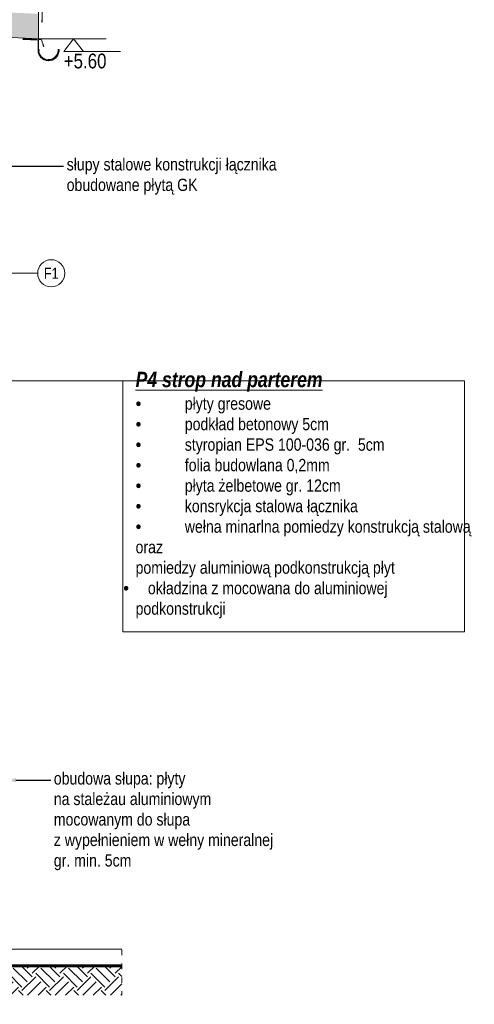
# Model space of a CAD drawing. Header units: millimetres. Extents: x 31175 to 52214, y -18116 to -5516.
# Tile 141 of 155: x 44477 to 44773, y -13580 to -12940. Entities that reach past the tile are written whole.
import ezdxf
from ezdxf import colors
from ezdxf.entities.mleader import LeaderData, LeaderLine
from ezdxf.math import Vec2, Vec3

# ---------------------------------------------------------------- set-up
doc = ezdxf.new("R2010")
doc.units = ezdxf.units.MM
doc.linetypes.add('ACAD_ISO03W100', pattern=[30, 12, -18])
for name, color, linetype, lineweight in [('A-ciekie', 161, 'Continuous', 9), ('A-kreskowanie', 253, 'Continuous', 0), ('A-opis', 130, 'Continuous', 9), ('A-sciana_osłonowa', 152, 'Continuous', 15), ('A-wymiar', 177, 'Continuous', 0), ('A_w_widoku', 253, 'Continuous', 13), ('elewacja C', 253, 'Continuous', 0)]:
    doc.layers.add(name, color=color, linetype=linetype, lineweight=lineweight)
doc.layers.add('r-ramka', color=7, linetype='Continuous', lineweight=0, true_color=0x727169)
doc.styles.get("Standard").update_dxf_attribs({"font": 'ARIALN.TTF'})
doc.styles.add('wymiary', font='ARIALN.TTF')

# ---------------------------------------------------------------- blocks, each defined once
blk = doc.blocks.new('LOGO')
at = {"layer": 'elewacja C', "color": 7, "insert": (9846.9, 18042.5), "char_height": 20, "attachment_point": 1}
blk.add_mtext_dynamic_manual_height_columns('\\pi539.21;{\\fCalibri|b0|i0|c0|p34;\\H4x;CREO PROJEKT\\H1.25x;\\P\\pi434.09;\\H0.22x;Usługi Projektowe i Nadzory Budowlane    mgr inż. Anna Bonikowska\\P\\pi409.92;ul. Brzozowa 16, 11-700 Mrągowo    NIP 742 211 62 72    tel. 69764044\\fArial|b0|i0|c238|p34;4}', width=1826.244, gutter_width=12.5, heights=[0], dxfattribs=at)

msp = doc.modelspace()

# ---------------------------------------------------------------- hatches: boundary and pattern name
at = {"layer": 'A-kreskowanie', "true_color": 0xe06f1f}
h = msp.add_hatch(dxfattribs=at)
h.set_pattern_fill('HONEY', color=32, scale=0.5)
h.set_pattern_definition([(0, (-87.9053, -21.827), (2.38125, 1.374815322), [1.5875, -3.175]), (120, (-87.9053, -21.827), (-2.381249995, 1.37481533), [1.5875, -3.175]), (60, (-87.9053, -21.827), (5e-09, 2.749630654), [-3.175, 1.5875])])
h.paths.add_polyline_path([(44489.07, -12935.99), (44226.29, -12924.05), (44226.29, -12940.3), (44489.07, -12952.24)])
at = {"layer": 'A-wymiar', "transparency": 33554687}
h = msp.add_hatch(dxfattribs=at)
h.set_pattern_fill('EARTH', color=256, scale=2, angle=45)
h.set_pattern_definition([(45, (-92.9, 0), (2e-15, 17.9605122), [12.7, -12.7]), (45, (-96.268, 3.368), (2e-15, 17.9605122), [12.7, -12.7]), (45, (-99.635, 6.735), (2e-15, 17.9605122), [12.7, -12.7]), (135, (-99.635, 8.98), (-17.9605122, 2e-15), [12.7, -12.7]), (135, (-96.268, 12.348), (-17.9605122, 2e-15), [12.7, -12.7]), (135, (-92.9, 15.715), (-17.9605122, 2e-15), [12.7, -12.7])])
h.paths.add_polyline_path([(44186.59, -13555.24), (44543.3, -13555.24), (44543.3, -13574.41), (44186.59, -13574.41)])

# ---------------------------------------------------------------- linework, layer by layer
at = {"layer": 'A-ciekie'}
for p, q in [((44491.58, -12934.5), (44491.58, -12941.5)), ((44491.28, -12941.5), (44491.28, -12940)), ((44491.58, -12941.5), (44491.28, -12941.5)), ((44491.91, -12955.8), (44492.43, -12957.21)), ((44492.43, -12957.21), (44492.62, -12957.15))]:
    msp.add_line(p, q, dxfattribs=at)
at = {"layer": 'A-ciekie', "linetype": 'Continuous'}
msp.add_line((44492.62, -12957.15), (44491.08, -12952.92), dxfattribs=at)
for points in [[(44491.08, -12952.92), (44478.87, -12952)], [(44489.31, -12959.37), (44489.75, -12959.93), (44489.84, -12959.86), (44489.07, -12958.9)], [(44502.25, -12960.36), (44502.49, -12960.38)]]:
    msp.add_lwpolyline(points, dxfattribs=at)
for points in [[(44502.24, -12960.21, -0.95968), (44489.07, -12959.66), (44489.07, -12953.01), (44478.87, -12952.44)], [(44502.48, -12960.23, -0.959674), (44488.83, -12959.66), (44488.83, -12953.21), (44478.87, -12952.69)], [(44501.98, -12959.5, -1.010178), (44489.18, -12959.11), (44489.66, -12959.72)]]:
    msp.add_lwpolyline(points, format="xyb", dxfattribs=at)
msp.add_spline([(44501.98, -12959.65), (44502.08, -12959.29), (44502.6, -12959.36), (44502.3, -12960), (44502.12, -12959.72), (44502.14, -12959.51)], degree=3, dxfattribs=at)
at = {"layer": 'A-opis'}
for points in [[(44489.07, -12952.24), (44533.08, -12952.24)], [(44542.5, -12960.39), (44505.52, -12960.39), (44511.98, -12952.24), (44518.44, -12960.39)], [(44543.89, -13174.65), (44408.56, -13174.65), (44408.56, -13265.09)]]:
    msp.add_lwpolyline(points, dxfattribs=at)
at = {"layer": 'A-opis', "lineweight": 9}
msp.add_lwpolyline([(44457.06, -13104.77), (44488.61, -13104.77)], dxfattribs=at)
at = {"layer": 'A-opis'}
msp.add_lwpolyline([(44543.89, -13174.65), (44766.11, -13174.65), (44766.11, -13337.93), (44543.89, -13337.93)], close=True, dxfattribs=at)
at = {"layer": 'A-opis', "linetype": 'ACAD_ISO03W100', "ltscale": 0.3}
msp.add_lwpolyline([(44543.3, -13544.84), (44543.3, -13574.41)], dxfattribs=at)
at = {"layer": 'A-opis', "lineweight": 9}
msp.add_circle((44497.43, -13104.77), 8.82, dxfattribs=at)
at = {"layer": 'A-sciana_osłonowa'}
msp.add_line((44226.29, -12940.3), (44489.07, -12952.24), dxfattribs=at)
msp.add_lwpolyline([(44489.07, -12952.24), (44489.07, -12931.93)], dxfattribs=at)
at = {"layer": 'A-wymiar', "const_width": 2}
msp.add_lwpolyline([(44186.59, -13555.24), (44543.3, -13555.24)], dxfattribs=at)
at = {"layer": 'A-wymiar'}
msp.add_lwpolyline([(44186.59, -13555.24), (44543.3, -13555.24)], dxfattribs=at)
at = {"layer": 'A_w_widoku'}
msp.add_lwpolyline([(44470.47, -13544.49), (44543.3, -13544.49)], dxfattribs=at)

# ---------------------------------------------------------------- block references
at = {"layer": 'r-ramka', "color": 30, "xscale": 0.1858037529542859, "yscale": 0.1858037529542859, "zscale": 0.1858037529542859}
msp.add_blockref('LOGO', (41648.22, -16770.86), dxfattribs=at)

# ---------------------------------------------------------------- texts
at = {"layer": 'A-opis', "insert": (44505.52, -12971.6), "char_height": 9.6, "attachment_point": 7}
msp.add_mtext_dynamic_manual_height_columns('+5.60', width=20.9991, gutter_width=60, heights=[0], dxfattribs=at)
at = {"layer": 'A-opis', "lineweight": 9, "insert": (44497.43, -13104.77), "char_height": 7.2, "attachment_point": 5}
msp.add_mtext_dynamic_manual_height_columns('F1', width=15.5896, gutter_width=12.5, heights=[0], dxfattribs=at)
at = {"layer": 'A-opis', "insert": (44552.28, -13329.3), "char_height": 8, "width": 213.8329, "attachment_point": 7, "style": 'wymiary'}
msp.add_mtext('{\\fArial Narrow|b1|i1|c238|p34;\\H1.25x;\\LP4 strop nad parterem\\fArial|b1|i1|c238|p34;\\P\\pi-8,l8,t8,16;\\fSymbol|b0|i0|c2|p18;\\H0.8x;\\l·^I}płyty gresowe\\P{\\fSymbol|b0|i0|c2|p18;·^I}podkład betonowy 5cm\\P{\\fSymbol|b0|i0|c2|p18;·^I}styropian EPS 100-036 gr.  5cm \\P{\\fSymbol|b0|i0|c2|p18;·^I}folia budowlana 0,2mm \\P{\\fSymbol|b0|i0|c2|p18;·^I}płyta żelbetowe gr. 12cm\\P{\\fSymbol|b0|i0|c2|p18;·^I}konsrykcja stalowa łącznika\\P{\\fSymbol|b0|i0|c2|p18;·^I}wełna minarlna pomiedzy konstrukcją stalową oraz \\P\\pi0,t16;pomiedzy aluminiową podkonstrukcją płyt\\P\\pi-8,t8,16;{\\fSymbol|b0|i0|c2|p18;·^I}okładzina z mocowana do aluminiowej \\P\\pi0,t16;podkonstrukcji', dxfattribs=at)

# ---------------------------------------------------------------- leaders
at = {"layer": 'A-opis', "lineweight": 9}
ml = msp.add_multileader_mtext('Standard', dxfattribs=at)
ml.set_content('słupy stalowe konstrukcji łącznika \\Pobudowane płytą GK', color=256)
ml.set_leader_properties()
ml.build(insert=Vec2(0, 0))
ml.multileader.update_dxf_attribs({"dogleg_length": 13.13, "arrow_head_size": 8})
ctx = ml.context
ctx.base_point, ctx.char_height, ctx.arrow_head_size, ctx.plane_origin = Vec3(44505.47, -13035.07), 8, 8, Vec3(44444.97, -13035.07)
notes = []
notes.append((ctx, [(0, (1, 1, 0), (44492.33, -13035.07), (1, 0), 13.13, [(0, [(44444.97, -13035.07)], 0, [])])]))
ctx.mtext.insert, ctx.mtext.flow_direction = Vec3(44507.47, -13029.89), 5
ml = msp.add_multileader_mtext('Standard', dxfattribs=at)
ml.set_content('obudowa słupa: płyty \\Pna stależau aluminiowym\\Pmocowanym do słupa \\Pz wypełnieniem w wełny mineralnej\\Pgr. min. 5cm', color=256)
ml.set_leader_properties()
ml.build(insert=Vec2(0, 0))
ml.multileader.update_dxf_attribs({"dogleg_length": 13.13, "arrow_head_size": 8})
ctx = ml.context
ctx.base_point, ctx.char_height, ctx.arrow_head_size, ctx.plane_origin = Vec3(44497.12, -13434.55), 8, 8, Vec3(44486.34, -13494.03)
notes.append((ctx, [(0, (1, 1, 0), (44483.99, -13434.55), (1, 0), 13.13, [(0, [(44466.47, -13434.55)], 0, [])])]))
ctx.mtext.insert, ctx.mtext.flow_direction = Vec3(44499.12, -13429.37), 5
for ctx, leaders in notes:
    for number, flags, end, landing, length, lines in leaders:
        leader = LeaderData()
        leader.index, (leader.has_last_leader_line, leader.has_dogleg_vector, leader.attachment_direction) = number, flags
        leader.last_leader_point, leader.dogleg_vector, leader.dogleg_length = Vec3(end), Vec3(landing), length
        for number, points, colour, breaks in lines:
            line = LeaderLine()
            line.index, line.vertices, line.color, line.breaks = number, Vec3.list(points), colors.encode_raw_color(colour), breaks
            leader.lines.append(line)
        ctx.leaders.append(leader)

doc.saveas('drawing.dxf')
